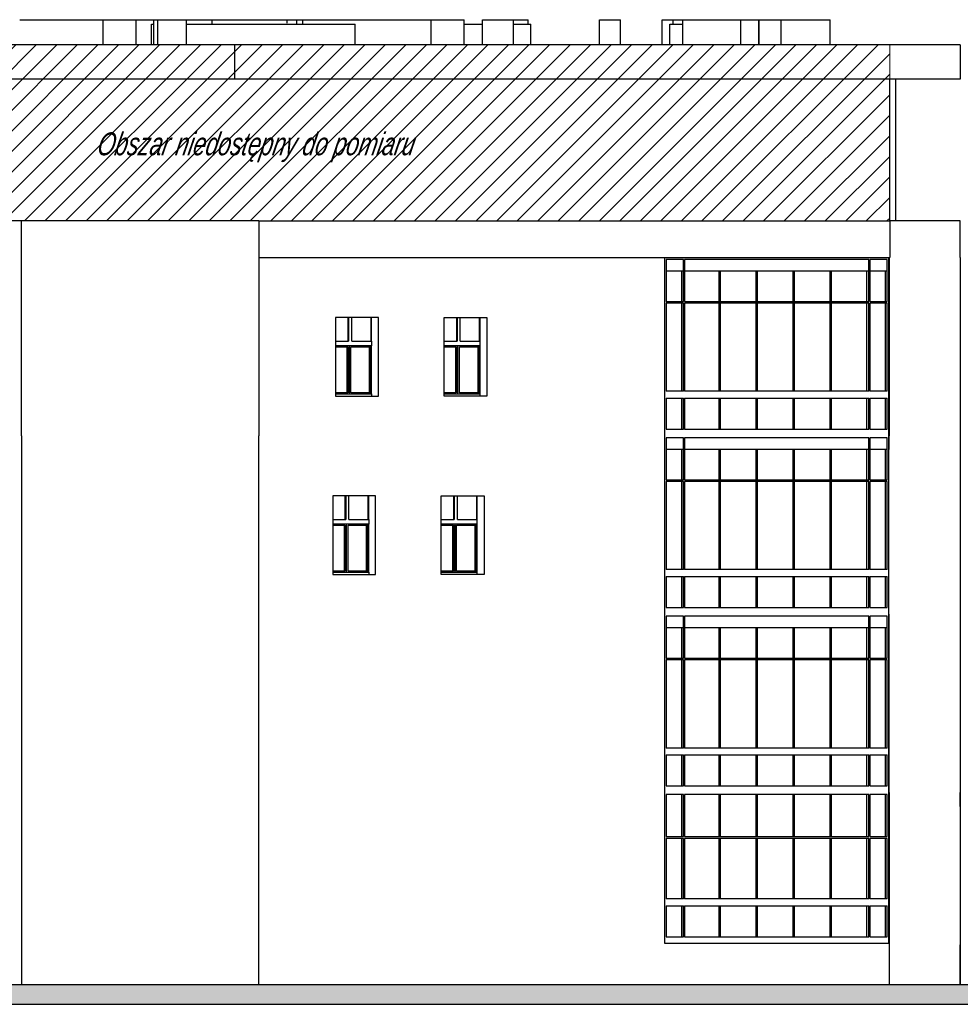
# Model space of a CAD drawing. Header units: millimetres. Extents: x -175445 to -20415, y -559200 to 231527.
# Tile 14 of 256: x -61276 to -40706, y -437143 to -415615. Entities that reach past the tile are written whole.
import ezdxf
from ezdxf import colors
from ezdxf.entities.mleader import LeaderData, LeaderLine
from ezdxf.math import Vec2, Vec3

# ---------------------------------------------------------------- set-up
doc = ezdxf.new("R2010")
doc.units = ezdxf.units.MM
doc.header["$MEASUREMENT"] = 0
doc.layers.add('Linia', color=7, linetype='Continuous')
doc.layers.add('Wypełnienie', color=7, linetype='Continuous')
doc.layers.add('PAB - opisy ogólne', color=7, linetype='Continuous', lineweight=18)
doc.layers.add('PAB - widokowe', color=7, linetype='Continuous', lineweight=18)
doc.styles.add('ROMANS-ITALIC', font='ariali.ttf', dxfattribs={"width": 0.7, "oblique": 12})

msp = doc.modelspace()

# ---------------------------------------------------------------- hatches: boundary and pattern name
at = {"layer": 'PAB - widokowe'}
h = msp.add_hatch(dxfattribs=at)
h.set_pattern_fill('ANSI31', color=253, scale=100)
h.set_pattern_definition([(45, (-256135.3, -742048.33), (-224.5064, 224.5064), [])])
h.paths.add_polyline_path([(-68430.816, -416164.716), (-42249.876, -416164.716), (-42249.876, -420014.716), (-68430.816, -420014.716)])
at = {"layer": 'Wypełnienie', "linetype": 'Continuous'}
msp.add_hatch(color=256, dxfattribs=at).paths.add_polyline_path([(-20414.659, -436714.716), (-75651.487, -436714.716), (-75651.487, -437143.013), (-20414.659, -437143.013)])

# ---------------------------------------------------------------- linework, layer by layer
msp.add_lwpolyline([(-42249.876, -420014.716), (-42249.876, -416914.716)])
at = {"layer": 'Linia'}
for p, q in [((-61275.997, -415614.716), (-59448.51, -415614.716)), ((-59448.51, -416164.716), (-59448.51, -415614.716)), ((-59448.51, -415614.716), (-58725.639, -415614.716)), ((-58725.639, -416164.716), (-58725.639, -415614.716)), ((-58725.639, -415614.716), (-58345.997, -415614.716)), ((-58345.997, -415614.716), (-58258.041, -415614.716)), ((-58345.997, -416164.716), (-58345.997, -415614.716)), ((-58258.041, -415614.716), (-57628.041, -415614.716)), ((-58258.041, -416164.716), (-58258.041, -415614.716)), ((-57628.041, -415614.716), (-57065.997, -415614.716)), ((-57628.041, -416164.716), (-57628.041, -415614.716)), ((-57065.997, -415614.716), (-55425.997, -415614.716)), ((-57065.997, -415714.716), (-57065.997, -415614.716)), ((-55425.997, -415689.716), (-55425.997, -415614.716)), ((-55425.997, -415614.716), (-55085.503, -415614.716)), ((-55215.997, -415714.716), (-55215.997, -415614.716)), ((-55085.503, -415614.716), (-52275.503, -415614.716)), ((-55085.503, -415714.716), (-55085.503, -415614.716)), ((-52275.503, -415614.716), (-51555.997, -415614.716)), ((-52275.503, -416164.716), (-52275.503, -415614.716)), ((-51555.997, -416164.716), (-51555.997, -415614.716)), ((-51155.997, -415614.716), (-50475.997, -415614.716)), ((-51155.997, -416164.716), (-51155.997, -415614.716)), ((-50475.997, -415614.716), (-50156.009, -415614.716)), ((-50475.997, -416164.716), (-50475.997, -415614.716)), ((-50156.009, -415714.716), (-50156.009, -415614.716)), ((-48595.997, -415614.716), (-48135.997, -415614.716)), ((-48595.997, -416164.716), (-48595.997, -415614.716)), ((-48135.997, -416164.716), (-48135.997, -415614.716)), ((-47225.997, -415614.716), (-46985.997, -415614.716)), ((-47225.997, -416164.716), (-47225.997, -415614.716)), ((-46985.997, -415614.716), (-46775.997, -415614.716)), ((-46985.997, -415714.716), (-46985.997, -415614.716)), ((-46775.997, -415614.716), (-45505.997, -415614.716)), ((-46775.997, -416164.716), (-46775.997, -415614.716)), ((-45505.997, -415614.716), (-45115.503, -415614.716)), ((-45505.997, -416164.716), (-45505.997, -415614.716)), ((-45115.503, -415614.716), (-45104.884, -415614.716)), ((-45115.503, -416164.716), (-45115.503, -415614.716)), ((-45104.884, -415614.716), (-44624.884, -415614.716)), ((-45104.884, -416164.716), (-45104.884, -415614.716)), ((-44624.884, -415614.716), (-43554.884, -415614.716)), ((-44624.884, -416164.716), (-44624.884, -415614.716)), ((-43554.884, -416164.716), (-43554.884, -415614.716)), ((-58395.997, -415714.716), (-58345.997, -415714.716)), ((-58395.997, -416164.716), (-58395.997, -415714.716)), ((-57628.041, -415714.716), (-55700.518, -415714.716)), ((-55700.518, -415714.716), (-53935.997, -415714.716)), ((-53935.997, -416164.716), (-53935.997, -415714.716)), ((-51555.997, -415714.716), (-51155.997, -415714.716)), ((-50475.997, -415714.716), (-50095.997, -415714.716)), ((-50095.997, -416164.716), (-50095.997, -415714.716)), ((-47055.997, -415714.716), (-46775.997, -415714.716)), ((-47055.997, -416164.716), (-47055.997, -415714.716)), ((-56580.816, -416164.716), (-68430.816, -416164.716)), ((-56580.816, -416164.716), (-56580.816, -416614.716)), ((-55310.879, -416164.716), (-56580.816, -416164.716)), ((-42638.945, -416164.716), (-55310.879, -416164.716)), ((-40705.997, -416164.716), (-42638.945, -416164.716)), ((-40705.997, -416164.716), (-40705.997, -416614.716)), ((-56580.816, -416614.716), (-56580.816, -416914.716)), ((-40705.997, -416614.716), (-40705.997, -416914.716)), ((-55209.662, -416914.716), (-67910.089, -416914.716)), ((-56454.045, -416914.716), (-56580.816, -416914.716)), ((-42271.636, -416914.716), (-55209.662, -416914.716)), ((-53332.803, -416914.716), (-55209.662, -416914.716)), ((-40705.997, -416914.716), (-42271.636, -416914.716)), ((-42115.997, -420014.716), (-42115.997, -416914.716)), ((-56045.199, -420014.716), (-68428.564, -420014.716)), ((-61238.821, -424714.716), (-61238.821, -420014.716)), ((-56045.199, -420014.716), (-42249.876, -420014.716)), ((-56045.199, -420014.716), (-56045.199, -420814.716)), ((-42249.876, -420014.716), (-42249.876, -420814.716)), ((-40985.997, -420014.716), (-42249.876, -420014.716)), ((-40705.997, -420014.716), (-40985.997, -420014.716)), ((-40705.997, -420814.716), (-40705.997, -420014.716)), ((-56045.199, -420814.716), (-56045.199, -421114.716)), ((-56045.199, -420814.716), (-42249.876, -420814.716)), ((-47165.564, -420854.716), (-47165.564, -420814.716)), ((-47165.564, -424564.716), (-47165.564, -420854.716)), ((-47138.599, -420854.716), (-47138.599, -421774.716)), ((-46761.085, -420854.716), (-47138.599, -420854.716)), ((-46761.207, -420854.716), (-46761.085, -420854.716)), ((-46761.085, -421774.716), (-46761.085, -420854.716)), ((-46734.119, -420854.716), (-46734.119, -421774.716)), ((-42709.551, -420854.716), (-46734.119, -420854.716)), ((-42709.551, -421774.716), (-42709.551, -420854.716)), ((-42682.586, -420854.716), (-42682.586, -421774.716)), ((-42305.072, -420854.716), (-42682.586, -420854.716)), ((-42305.072, -421774.716), (-42305.072, -420854.716)), ((-42278.106, -420814.716), (-42278.106, -420854.716)), ((-42278.106, -420854.716), (-42278.106, -424564.716)), ((-42263.24, -420814.716), (-42263.24, -424714.716)), ((-40705.997, -420814.716), (-40705.997, -421114.716)), ((-40705.958, -420814.716), (-40705.958, -424714.716)), ((-56048.004, -421114.716), (-56048.004, -424714.716)), ((-46765.543, -421114.716), (-47138.599, -421114.716)), ((-46805.401, -421114.716), (-46805.401, -421774.716)), ((-42714.009, -421114.716), (-46734.119, -421114.716)), ((-45989.702, -421114.716), (-45989.702, -421774.716)), ((-45967.543, -421114.716), (-45967.543, -421774.716)), ((-45947.319, -421774.716), (-45947.319, -421114.716)), ((-45180.743, -421114.716), (-45180.743, -421774.716)), ((-45158.585, -421114.716), (-45158.585, -421774.716)), ((-45138.361, -421774.716), (-45138.361, -421114.716)), ((-44371.785, -421114.716), (-44371.785, -421774.716)), ((-44349.626, -421114.716), (-44349.626, -421774.716)), ((-44329.402, -421774.716), (-44329.402, -421114.716)), ((-43562.826, -421114.716), (-43562.826, -421774.716)), ((-43540.668, -421114.716), (-43540.668, -421774.716)), ((-43520.444, -421774.716), (-43520.444, -421114.716)), ((-42753.867, -421114.716), (-42753.867, -421774.716)), ((-42309.53, -421114.716), (-42682.586, -421114.716)), ((-42349.388, -421114.716), (-42349.388, -421774.716)), ((-40706.114, -421114.716), (-40706.114, -424714.716)), ((-40706.102, -421114.716), (-40706.102, -424714.716)), ((-47138.599, -421774.716), (-46761.085, -421774.716)), ((-46761.085, -421814.716), (-47138.599, -421814.716)), ((-47138.599, -421814.716), (-47138.599, -423739.716)), ((-46805.401, -421814.716), (-46805.401, -423739.716)), ((-46761.085, -423739.716), (-46761.085, -421814.716)), ((-46734.119, -421774.716), (-42709.551, -421774.716)), ((-42709.551, -421814.716), (-46734.119, -421814.716)), ((-46734.119, -421814.716), (-46734.119, -423739.716)), ((-45989.702, -421814.716), (-45989.702, -423739.716)), ((-45967.543, -421814.716), (-45967.543, -423739.716)), ((-45947.319, -423739.716), (-45947.319, -421814.716)), ((-45180.743, -421814.716), (-45180.743, -423739.716)), ((-45158.585, -421814.716), (-45158.585, -423739.716)), ((-45138.361, -423739.716), (-45138.361, -421814.716)), ((-44371.785, -421814.716), (-44371.785, -423739.716)), ((-44349.626, -421814.716), (-44349.626, -423739.716)), ((-44329.402, -423739.716), (-44329.402, -421814.716)), ((-43562.826, -421814.716), (-43562.826, -423739.716)), ((-43540.668, -421814.716), (-43540.668, -423739.716)), ((-43520.444, -423739.716), (-43520.444, -421814.716)), ((-42753.867, -421814.716), (-42753.867, -423739.716)), ((-42709.551, -423739.716), (-42709.551, -421814.716)), ((-42682.586, -421774.716), (-42305.072, -421774.716)), ((-42305.072, -421814.716), (-42682.586, -421814.716)), ((-42682.586, -421814.716), (-42682.586, -423739.716)), ((-42349.388, -421814.716), (-42349.388, -423739.716)), ((-42305.072, -423739.716), (-42305.072, -421814.716)), ((-54368.866, -422124.716), (-54368.866, -423844.716)), ((-53431.823, -422124.716), (-54368.866, -422124.716)), ((-54092.852, -422644.716), (-54092.852, -422124.716)), ((-54081.773, -422124.716), (-54081.773, -422644.716)), ((-54014.36, -422644.716), (-54014.36, -422124.716)), ((-53590.624, -422644.716), (-53590.624, -422124.716)), ((-53579.545, -422644.716), (-53579.545, -422124.716)), ((-53431.823, -423844.716), (-53431.823, -422124.716)), ((-51995.921, -422124.716), (-51058.878, -422124.716)), ((-51995.921, -423844.716), (-51995.921, -422124.716)), ((-51719.908, -422644.716), (-51719.908, -422124.716)), ((-51708.828, -422124.716), (-51708.828, -422644.716)), ((-51641.415, -422644.716), (-51641.415, -422124.716)), ((-51217.679, -422644.716), (-51217.679, -422124.716)), ((-51206.6, -422644.716), (-51206.6, -422124.716)), ((-51058.878, -422124.716), (-51058.878, -423844.716)), ((-54368.866, -422644.716), (-54081.773, -422644.716)), ((-53579.545, -422744.716), (-54368.866, -422744.716)), ((-54368.866, -422769.716), (-54100.239, -422769.716)), ((-54111.318, -423769.716), (-54111.318, -422769.716)), ((-54100.239, -422769.716), (-54100.239, -423769.716)), ((-54066.532, -422769.716), (-54066.532, -422744.716)), ((-54066.532, -423769.716), (-54066.532, -422769.716)), ((-54032.825, -423769.716), (-54032.825, -422769.716)), ((-54032.825, -422769.716), (-53614.863, -422769.716)), ((-54014.36, -422644.716), (-53579.545, -422644.716)), ((-53625.943, -423769.716), (-53625.943, -422769.716)), ((-53614.863, -422769.716), (-53614.863, -423769.716)), ((-53598.01, -423794.716), (-53598.01, -422744.716)), ((-53579.545, -422644.716), (-53579.545, -422744.716)), ((-53579.545, -423794.716), (-53579.545, -422744.716)), ((-51995.921, -422644.716), (-51708.828, -422644.716)), ((-51206.6, -422744.716), (-51995.921, -422744.716)), ((-51995.921, -422769.716), (-51727.294, -422769.716)), ((-51738.373, -423769.716), (-51738.373, -422769.716)), ((-51727.294, -422769.716), (-51727.294, -423769.716)), ((-51693.587, -422769.716), (-51693.587, -422744.716)), ((-51693.587, -423769.716), (-51693.587, -422769.716)), ((-51659.88, -423769.716), (-51659.88, -422769.716)), ((-51659.88, -422769.716), (-51241.919, -422769.716)), ((-51641.415, -422644.716), (-51206.6, -422644.716)), ((-51252.998, -423769.716), (-51252.998, -422769.716)), ((-51241.919, -422769.716), (-51241.919, -423769.716)), ((-51225.065, -423794.716), (-51225.065, -422744.716)), ((-51206.6, -422744.716), (-51206.6, -422644.716)), ((-51206.6, -423794.716), (-51206.6, -422744.716)), ((-54100.239, -423769.716), (-54368.866, -423769.716)), ((-54368.866, -423794.716), (-53579.545, -423794.716)), ((-54368.866, -423844.716), (-53431.823, -423844.716)), ((-54066.532, -423794.716), (-54066.532, -423769.716)), ((-53614.863, -423769.716), (-54032.825, -423769.716)), ((-53579.545, -423794.716), (-53579.545, -423844.716)), ((-51727.294, -423769.716), (-51995.921, -423769.716)), ((-51995.921, -423794.716), (-51206.6, -423794.716)), ((-51058.878, -423844.716), (-51995.921, -423844.716)), ((-51693.587, -423794.716), (-51693.587, -423769.716)), ((-51241.919, -423769.716), (-51659.88, -423769.716)), ((-51206.6, -423844.716), (-51206.6, -423794.716)), ((-46761.085, -423739.716), (-47138.599, -423739.716)), ((-47138.599, -423889.716), (-46761.085, -423889.716)), ((-47138.599, -423889.716), (-47138.599, -424564.716)), ((-46805.401, -423889.716), (-46805.401, -424564.716)), ((-46761.085, -424564.716), (-46761.085, -423889.716)), ((-42709.551, -423739.716), (-46734.119, -423739.716)), ((-46734.119, -423889.716), (-42709.551, -423889.716)), ((-46734.119, -423889.716), (-46734.119, -424564.716)), ((-45989.702, -423889.716), (-45989.702, -424564.716)), ((-45967.543, -423889.716), (-45967.543, -424564.716)), ((-45947.319, -424564.716), (-45947.319, -423889.716)), ((-45180.743, -423889.716), (-45180.743, -424564.716)), ((-45158.585, -423889.716), (-45158.585, -424564.716)), ((-45138.361, -424564.716), (-45138.361, -423889.716)), ((-44371.785, -423889.716), (-44371.785, -424564.716)), ((-44349.626, -423889.716), (-44349.626, -424564.716)), ((-44329.402, -424564.716), (-44329.402, -423889.716)), ((-43562.826, -423889.716), (-43562.826, -424564.716)), ((-43540.668, -423889.716), (-43540.668, -424564.716)), ((-43520.444, -424564.716), (-43520.444, -423889.716)), ((-42753.867, -423889.716), (-42753.867, -424564.716)), ((-42709.551, -424564.716), (-42709.551, -423889.716)), ((-42305.072, -423739.716), (-42682.586, -423739.716)), ((-42682.586, -423889.716), (-42305.072, -423889.716)), ((-42682.586, -423889.716), (-42682.586, -424564.716)), ((-42349.388, -423889.716), (-42349.388, -424564.716)), ((-42305.072, -424564.716), (-42305.072, -423889.716)), ((-61238.821, -424714.716), (-61238.821, -428614.716)), ((-56048.004, -428614.716), (-56048.004, -424714.716)), ((-47165.57, -424754.716), (-47165.57, -424714.716)), ((-47165.564, -424714.716), (-47165.564, -424564.716)), ((-47138.599, -424564.716), (-46761.085, -424564.716)), ((-46761.207, -424564.716), (-46761.085, -424564.716)), ((-46734.119, -424564.716), (-42709.551, -424564.716)), ((-42682.586, -424564.716), (-42305.072, -424564.716)), ((-42278.112, -424714.716), (-42278.112, -424754.716)), ((-42278.106, -424564.716), (-42278.106, -424714.716)), ((-42263.24, -424714.716), (-42278.106, -424714.716)), ((-42271.636, -424714.716), (-42271.636, -425014.716)), ((-40705.997, -424714.716), (-40705.997, -425014.716)), ((-40705.958, -424714.716), (-40705.958, -428614.716)), ((-47165.692, -424754.716), (-47165.57, -424754.716)), ((-47165.57, -428464.716), (-47165.57, -424754.716)), ((-47138.605, -424754.716), (-47138.605, -425674.716)), ((-46761.091, -424754.716), (-47138.605, -424754.716)), ((-46761.091, -425674.716), (-46761.091, -424754.716)), ((-46734.125, -424754.716), (-46734.125, -425674.716)), ((-42709.557, -424754.716), (-46734.125, -424754.716)), ((-42709.557, -425674.716), (-42709.557, -424754.716)), ((-42682.592, -424754.716), (-42682.592, -425674.716)), ((-42305.078, -424754.716), (-42682.592, -424754.716)), ((-42305.078, -425674.716), (-42305.078, -424754.716)), ((-42278.112, -424754.716), (-42278.112, -428464.716)), ((-46765.549, -425014.716), (-47138.605, -425014.716)), ((-46805.407, -425014.716), (-46805.407, -425674.716)), ((-42714.015, -425014.716), (-46734.125, -425014.716)), ((-45989.708, -425014.716), (-45989.708, -425674.716)), ((-45967.549, -425014.716), (-45967.549, -425674.716)), ((-45947.325, -425674.716), (-45947.325, -425014.716)), ((-45180.749, -425014.716), (-45180.749, -425674.716)), ((-45158.591, -425014.716), (-45158.591, -425674.716)), ((-45138.367, -425674.716), (-45138.367, -425014.716)), ((-44371.791, -425014.716), (-44371.791, -425674.716)), ((-44349.632, -425014.716), (-44349.632, -425674.716)), ((-44329.408, -425674.716), (-44329.408, -425014.716)), ((-43562.832, -425014.716), (-43562.832, -425674.716)), ((-43540.674, -425014.716), (-43540.674, -425674.716)), ((-43520.45, -425674.716), (-43520.45, -425014.716)), ((-42753.873, -425014.716), (-42753.873, -425674.716)), ((-42309.536, -425014.716), (-42682.592, -425014.716)), ((-42349.394, -425014.716), (-42349.394, -425674.716)), ((-42271.636, -425014.716), (-42278.112, -425014.716)), ((-40706.114, -425014.716), (-40706.114, -428614.716)), ((-40706.102, -425014.716), (-40706.102, -428614.716)), ((-47138.605, -425674.716), (-46761.091, -425674.716)), ((-46761.091, -425714.716), (-47138.605, -425714.716)), ((-47138.605, -425714.716), (-47138.605, -427639.716)), ((-46805.407, -425714.716), (-46805.407, -427639.716)), ((-46761.091, -427639.716), (-46761.091, -425714.716)), ((-46734.125, -425674.716), (-42709.557, -425674.716)), ((-42709.557, -425714.716), (-46734.125, -425714.716)), ((-46734.125, -425714.716), (-46734.125, -427639.716)), ((-45989.708, -425714.716), (-45989.708, -427639.716)), ((-45967.549, -425714.716), (-45967.549, -427639.716)), ((-45947.325, -427639.716), (-45947.325, -425714.716)), ((-45180.749, -425714.716), (-45180.749, -427639.716)), ((-45158.591, -425714.716), (-45158.591, -427639.716)), ((-45138.367, -427639.716), (-45138.367, -425714.716)), ((-44371.791, -425714.716), (-44371.791, -427639.716)), ((-44349.632, -425714.716), (-44349.632, -427639.716)), ((-44329.408, -427639.716), (-44329.408, -425714.716)), ((-43562.832, -425714.716), (-43562.832, -427639.716)), ((-43540.674, -425714.716), (-43540.674, -427639.716)), ((-43520.45, -427639.716), (-43520.45, -425714.716)), ((-42753.873, -425714.716), (-42753.873, -427639.716)), ((-42709.557, -427639.716), (-42709.557, -425714.716)), ((-42682.592, -425674.716), (-42305.078, -425674.716)), ((-42305.078, -425714.716), (-42682.592, -425714.716)), ((-42682.592, -425714.716), (-42682.592, -427639.716)), ((-42349.394, -425714.716), (-42349.394, -427639.716)), ((-42305.078, -427639.716), (-42305.078, -425714.716)), ((-54431.157, -426024.716), (-54431.157, -427744.716)), ((-53494.114, -426024.716), (-54431.157, -426024.716)), ((-54155.144, -426544.716), (-54155.144, -426024.716)), ((-54144.064, -426024.716), (-54144.064, -426544.716)), ((-54076.651, -426544.716), (-54076.651, -426024.716)), ((-53652.915, -426544.716), (-53652.915, -426024.716)), ((-53641.836, -426544.716), (-53641.836, -426024.716)), ((-53494.114, -427744.716), (-53494.114, -426024.716)), ((-52058.212, -426024.716), (-51121.169, -426024.716)), ((-52058.212, -427744.716), (-52058.212, -426024.716)), ((-51782.199, -426544.716), (-51782.199, -426024.716)), ((-51771.119, -426024.716), (-51771.119, -426544.716)), ((-51703.706, -426544.716), (-51703.706, -426024.716)), ((-51279.97, -426544.716), (-51279.97, -426024.716)), ((-51268.891, -426544.716), (-51268.891, -426024.716)), ((-51121.169, -426024.716), (-51121.169, -427744.716)), ((-54431.157, -426544.716), (-54144.064, -426544.716)), ((-53641.836, -426644.716), (-54431.157, -426644.716)), ((-54431.157, -426669.716), (-54162.53, -426669.716)), ((-54173.609, -427669.716), (-54173.609, -426669.716)), ((-54162.53, -426669.716), (-54162.53, -427669.716)), ((-54128.823, -426669.716), (-54128.823, -426644.716)), ((-54128.823, -427669.716), (-54128.823, -426669.716)), ((-54095.116, -427669.716), (-54095.116, -426669.716)), ((-54095.116, -426669.716), (-53677.155, -426669.716)), ((-54076.651, -426544.716), (-53641.836, -426544.716)), ((-53688.234, -427669.716), (-53688.234, -426669.716)), ((-53677.155, -426669.716), (-53677.155, -427669.716)), ((-53660.301, -427694.716), (-53660.301, -426644.716)), ((-53641.836, -426544.716), (-53641.836, -426644.716)), ((-53641.836, -427694.716), (-53641.836, -426644.716)), ((-52058.212, -426544.716), (-51771.119, -426544.716)), ((-51268.891, -426644.716), (-52058.212, -426644.716)), ((-52058.212, -426669.716), (-51789.585, -426669.716)), ((-51800.664, -427669.716), (-51800.664, -426669.716)), ((-51789.585, -426669.716), (-51789.585, -427669.716)), ((-51755.878, -426669.716), (-51755.878, -426644.716)), ((-51755.878, -427669.716), (-51755.878, -426669.716)), ((-51722.171, -427669.716), (-51722.171, -426669.716)), ((-51722.171, -426669.716), (-51304.21, -426669.716)), ((-51703.706, -426544.716), (-51268.891, -426544.716)), ((-51315.289, -427669.716), (-51315.289, -426669.716)), ((-51304.21, -426669.716), (-51304.21, -427669.716)), ((-51287.356, -427694.716), (-51287.356, -426644.716)), ((-51268.891, -426644.716), (-51268.891, -426544.716)), ((-51268.891, -427694.716), (-51268.891, -426644.716)), ((-54162.53, -427669.716), (-54431.157, -427669.716)), ((-54431.157, -427694.716), (-53641.836, -427694.716)), ((-54431.157, -427744.716), (-53494.114, -427744.716)), ((-54128.823, -427694.716), (-54128.823, -427669.716)), ((-53677.155, -427669.716), (-54095.116, -427669.716)), ((-53641.836, -427694.716), (-53641.836, -427744.716)), ((-51789.585, -427669.716), (-52058.212, -427669.716)), ((-52058.212, -427694.716), (-51268.891, -427694.716)), ((-51121.169, -427744.716), (-52058.212, -427744.716)), ((-51755.878, -427694.716), (-51755.878, -427669.716)), ((-51304.21, -427669.716), (-51722.171, -427669.716)), ((-51268.891, -427744.716), (-51268.891, -427694.716)), ((-46761.091, -427639.716), (-47138.605, -427639.716)), ((-42709.557, -427639.716), (-46734.125, -427639.716)), ((-42305.078, -427639.716), (-42682.592, -427639.716)), ((-47138.605, -427789.716), (-46761.091, -427789.716)), ((-47138.605, -427789.716), (-47138.605, -428464.716)), ((-46805.407, -427789.716), (-46805.407, -428464.716)), ((-46761.091, -428464.716), (-46761.091, -427789.716)), ((-46734.125, -427789.716), (-45989.708, -427789.716)), ((-46734.125, -427789.716), (-42709.557, -427789.716)), ((-46734.125, -427789.716), (-46734.125, -428464.716)), ((-45989.708, -427789.716), (-45989.708, -428464.716)), ((-45967.549, -427789.716), (-45967.549, -428464.716)), ((-45947.325, -428464.716), (-45947.325, -427789.716)), ((-45947.325, -427789.716), (-45180.749, -427789.716)), ((-45180.749, -427789.716), (-45180.749, -428464.716)), ((-45158.591, -427789.716), (-45158.591, -428464.716)), ((-45138.367, -428464.716), (-45138.367, -427789.716)), ((-44371.791, -427789.716), (-44371.791, -428464.716)), ((-44349.632, -427789.716), (-44349.632, -428464.716)), ((-44329.408, -428464.716), (-44329.408, -427789.716)), ((-43562.832, -427789.716), (-43562.832, -428464.716)), ((-43540.674, -427789.716), (-43540.674, -428464.716)), ((-43520.45, -428464.716), (-43520.45, -427789.716)), ((-42753.873, -427789.716), (-42753.873, -428464.716)), ((-42709.557, -428464.716), (-42709.557, -427789.716)), ((-42682.592, -427789.716), (-42305.078, -427789.716)), ((-42682.592, -427789.716), (-42682.592, -428464.716)), ((-42349.394, -427789.716), (-42349.394, -428464.716)), ((-42305.078, -428464.716), (-42305.078, -427789.716)), ((-61238.821, -428614.716), (-61238.821, -432514.716)), ((-56048.004, -432514.716), (-56048.004, -428614.716)), ((-47165.57, -428614.716), (-47165.57, -428464.716)), ((-47165.57, -428654.716), (-47165.57, -428614.716)), ((-47138.605, -428464.716), (-46761.091, -428464.716)), ((-46734.125, -428464.716), (-42709.557, -428464.716)), ((-42682.592, -428464.716), (-42305.078, -428464.716)), ((-42278.112, -428464.716), (-42278.112, -428614.716)), ((-42278.112, -428614.716), (-42263.24, -428614.716)), ((-42278.112, -428614.716), (-42278.112, -428654.716)), ((-42263.24, -432514.716), (-42263.24, -428614.716)), ((-40705.997, -428614.716), (-40705.997, -428914.716)), ((-40705.958, -428614.716), (-40705.958, -432514.716)), ((-47165.57, -432364.716), (-47165.57, -428654.716)), ((-47138.605, -428654.716), (-47138.605, -429574.716)), ((-46761.091, -428654.716), (-47138.605, -428654.716)), ((-46761.091, -429574.716), (-46761.091, -428654.716)), ((-46734.125, -428654.716), (-46734.125, -429574.716)), ((-42709.557, -428654.716), (-46734.125, -428654.716)), ((-42709.557, -429574.716), (-42709.557, -428654.716)), ((-42682.592, -428654.716), (-42682.592, -429574.716)), ((-42305.078, -428654.716), (-42682.592, -428654.716)), ((-42305.078, -429574.716), (-42305.078, -428654.716)), ((-42278.112, -428654.716), (-42278.112, -432364.716)), ((-46765.549, -428914.716), (-47138.605, -428914.716)), ((-46805.407, -428914.716), (-46805.407, -429574.716)), ((-42714.015, -428914.716), (-46734.125, -428914.716)), ((-45989.708, -428914.716), (-45989.708, -429574.716)), ((-45967.549, -428914.716), (-45967.549, -429574.716)), ((-45947.325, -429574.716), (-45947.325, -428914.716)), ((-45180.749, -428914.716), (-45180.749, -429574.716)), ((-45158.591, -428914.716), (-45158.591, -429574.716)), ((-45138.367, -429574.716), (-45138.367, -428914.716)), ((-44371.791, -428914.716), (-44371.791, -429574.716)), ((-44349.632, -428914.716), (-44349.632, -429574.716)), ((-44329.408, -429574.716), (-44329.408, -428914.716)), ((-43562.832, -428914.716), (-43562.832, -429574.716)), ((-43540.674, -428914.716), (-43540.674, -429574.716)), ((-43520.45, -429574.716), (-43520.45, -428914.716)), ((-42753.873, -428914.716), (-42753.873, -429574.716)), ((-42309.536, -428914.716), (-42682.592, -428914.716)), ((-42349.394, -428914.716), (-42349.394, -429574.716)), ((-40706.114, -428914.716), (-40706.114, -432514.716)), ((-40706.102, -428914.716), (-40706.102, -432514.716)), ((-47138.605, -429574.716), (-46761.091, -429574.716)), ((-46761.091, -429614.716), (-47138.605, -429614.716)), ((-47138.605, -429614.716), (-47138.605, -431539.716)), ((-46805.407, -429614.716), (-46805.407, -431539.716)), ((-46761.091, -431539.716), (-46761.091, -429614.716)), ((-46734.125, -429574.716), (-42709.557, -429574.716)), ((-42709.557, -429614.716), (-46734.125, -429614.716)), ((-46734.125, -429614.716), (-46734.125, -431539.716)), ((-45989.708, -429614.716), (-45989.708, -431539.716)), ((-45967.549, -429614.716), (-45967.549, -431539.716)), ((-45947.325, -431539.716), (-45947.325, -429614.716)), ((-45180.749, -429614.716), (-45180.749, -431539.716)), ((-45158.591, -429614.716), (-45158.591, -431539.716)), ((-45138.367, -431539.716), (-45138.367, -429614.716)), ((-44371.791, -429614.716), (-44371.791, -431539.716)), ((-44349.632, -429614.716), (-44349.632, -431539.716)), ((-44329.408, -431539.716), (-44329.408, -429614.716)), ((-43562.832, -429614.716), (-43562.832, -431539.716)), ((-43540.674, -429614.716), (-43540.674, -431539.716)), ((-43520.45, -431539.716), (-43520.45, -429614.716)), ((-42753.873, -429614.716), (-42753.873, -431539.716)), ((-42709.557, -431539.716), (-42709.557, -429614.716)), ((-42682.592, -429574.716), (-42305.078, -429574.716)), ((-42305.078, -429614.716), (-42682.592, -429614.716)), ((-42682.592, -429614.716), (-42682.592, -431539.716)), ((-42349.394, -429614.716), (-42349.394, -431539.716)), ((-42305.078, -431539.716), (-42305.078, -429614.716)), ((-46761.091, -431539.716), (-47138.605, -431539.716)), ((-42709.557, -431539.716), (-46734.125, -431539.716)), ((-42305.078, -431539.716), (-42682.592, -431539.716)), ((-47138.605, -431689.716), (-46761.091, -431689.716)), ((-47138.605, -431689.716), (-47138.605, -432364.716)), ((-46805.407, -431689.716), (-46805.407, -432364.716)), ((-46761.091, -432364.716), (-46761.091, -431689.716)), ((-46734.125, -431689.716), (-42709.557, -431689.716)), ((-46734.125, -431689.716), (-46734.125, -432364.716)), ((-45989.708, -431689.716), (-45989.708, -432364.716)), ((-45967.549, -431689.716), (-45967.549, -432364.716)), ((-45947.325, -432364.716), (-45947.325, -431689.716)), ((-45180.749, -431689.716), (-45180.749, -432364.716)), ((-45158.591, -431689.716), (-45158.591, -432364.716)), ((-45138.367, -432364.716), (-45138.367, -431689.716)), ((-44371.791, -431689.716), (-44371.791, -432364.716)), ((-44349.632, -431689.716), (-44349.632, -432364.716)), ((-44329.408, -432364.716), (-44329.408, -431689.716)), ((-43562.832, -431689.716), (-43562.832, -432364.716)), ((-43540.674, -431689.716), (-43540.674, -432364.716)), ((-43520.45, -432364.716), (-43520.45, -431689.716)), ((-42753.873, -431689.716), (-42753.873, -432364.716)), ((-42709.557, -432364.716), (-42709.557, -431689.716)), ((-42682.592, -431689.716), (-42305.078, -431689.716)), ((-42682.592, -431689.716), (-42682.592, -432364.716)), ((-42349.394, -431689.716), (-42349.394, -432364.716)), ((-42305.078, -432364.716), (-42305.078, -431689.716)), ((-47165.57, -432514.716), (-47165.57, -432364.716)), ((-47138.605, -432364.716), (-46761.091, -432364.716)), ((-46734.125, -432364.716), (-42709.557, -432364.716)), ((-42682.592, -432364.716), (-42305.078, -432364.716)), ((-42278.112, -432364.716), (-42278.112, -432514.716)), ((-61238.821, -432514.716), (-61238.821, -436714.716)), ((-56048.004, -436714.716), (-56048.004, -432514.716)), ((-47165.57, -432554.716), (-47165.57, -432514.716)), ((-47165.57, -435664.716), (-47165.57, -432554.716)), ((-47138.605, -432554.716), (-47138.605, -433474.716)), ((-46761.091, -432554.716), (-47138.605, -432554.716)), ((-46805.407, -432554.716), (-46805.407, -433474.716)), ((-46761.213, -432554.716), (-46761.091, -432554.716)), ((-46761.091, -433474.716), (-46761.091, -432554.716)), ((-46734.125, -432554.716), (-46734.125, -433474.716)), ((-42709.557, -432554.716), (-46734.125, -432554.716)), ((-45989.708, -432554.716), (-45989.708, -433474.716)), ((-45967.549, -432554.716), (-45967.549, -433474.716)), ((-45947.325, -433474.716), (-45947.325, -432554.716)), ((-45180.749, -432554.716), (-45180.749, -433474.716)), ((-45158.591, -432554.716), (-45158.591, -433474.716)), ((-45138.367, -433474.716), (-45138.367, -432554.716)), ((-44371.791, -432554.716), (-44371.791, -433474.716)), ((-44349.632, -432554.716), (-44349.632, -433474.716)), ((-44329.408, -433474.716), (-44329.408, -432554.716)), ((-43562.832, -432554.716), (-43562.832, -433474.716)), ((-43540.674, -432554.716), (-43540.674, -433474.716)), ((-43520.45, -433474.716), (-43520.45, -432554.716)), ((-42753.873, -432554.716), (-42753.873, -433474.716)), ((-42709.557, -433474.716), (-42709.557, -432554.716)), ((-42682.592, -432554.716), (-42682.592, -433474.716)), ((-42305.078, -432554.716), (-42682.592, -432554.716)), ((-42349.394, -432554.716), (-42349.394, -433474.716)), ((-42305.078, -433474.716), (-42305.078, -432554.716)), ((-42278.112, -432514.716), (-42278.112, -432554.716)), ((-42278.112, -432554.716), (-42278.112, -435664.716)), ((-42263.24, -432514.716), (-42263.24, -436714.716)), ((-40706.111, -432514.716), (-40706.111, -436714.716)), ((-40706.102, -432514.716), (-40705.958, -432514.716)), ((-40705.958, -432814.716), (-40705.958, -432514.716)), ((-40706.111, -432814.716), (-40705.958, -432814.716)), ((-47138.605, -433474.716), (-46761.091, -433474.716)), ((-46761.091, -433514.716), (-47138.605, -433514.716)), ((-47138.605, -433514.716), (-47138.605, -434839.716)), ((-46805.407, -433514.716), (-46805.407, -434839.716)), ((-46761.091, -434839.716), (-46761.091, -433514.716)), ((-46734.125, -433474.716), (-42709.557, -433474.716)), ((-42709.557, -433514.716), (-46734.125, -433514.716)), ((-46734.125, -433514.716), (-46734.125, -434839.716)), ((-45989.708, -433514.716), (-45989.708, -434839.716)), ((-45967.549, -433514.716), (-45967.549, -434839.716)), ((-45947.325, -434839.716), (-45947.325, -433514.716)), ((-45180.749, -433514.716), (-45180.749, -434839.716)), ((-45158.591, -433514.716), (-45158.591, -434839.716)), ((-45138.367, -434839.716), (-45138.367, -433514.716)), ((-44371.791, -433514.716), (-44371.791, -434839.716)), ((-44349.632, -433514.716), (-44349.632, -434839.716)), ((-44329.408, -434839.716), (-44329.408, -433514.716)), ((-43562.832, -433514.716), (-43562.832, -434839.716)), ((-43540.674, -433514.716), (-43540.674, -434839.716)), ((-43520.45, -434839.716), (-43520.45, -433514.716)), ((-42753.873, -433514.716), (-42753.873, -434839.716)), ((-42709.557, -434839.716), (-42709.557, -433514.716)), ((-42682.592, -433474.716), (-42305.078, -433474.716)), ((-42305.078, -433514.716), (-42682.592, -433514.716)), ((-42682.592, -433514.716), (-42682.592, -434839.716)), ((-42349.394, -433514.716), (-42349.394, -434839.716)), ((-42305.078, -434839.716), (-42305.078, -433514.716)), ((-40706.089, -434124.716), (-40706.089, -435844.716)), ((-40706.027, -434124.716), (-40706.027, -435844.716)), ((-40705.989, -434124.716), (-40705.989, -434364.716)), ((-46761.091, -434839.716), (-47138.605, -434839.716)), ((-42709.557, -434839.716), (-46734.125, -434839.716)), ((-42305.078, -434839.716), (-42682.592, -434839.716)), ((-47138.605, -434989.716), (-46761.091, -434989.716)), ((-47138.605, -434989.716), (-47138.605, -435664.716)), ((-46805.407, -434989.716), (-46805.407, -435664.716)), ((-46761.091, -435664.716), (-46761.091, -434989.716)), ((-46734.125, -434989.716), (-42709.557, -434989.716)), ((-46734.125, -434989.716), (-46734.125, -435664.716)), ((-45989.708, -434989.716), (-45989.708, -435664.716)), ((-45967.549, -434989.716), (-45967.549, -435664.716)), ((-45947.325, -435664.716), (-45947.325, -434989.716)), ((-45180.749, -434989.716), (-45180.749, -435664.716)), ((-45158.591, -434989.716), (-45158.591, -435664.716)), ((-45138.367, -435664.716), (-45138.367, -434989.716)), ((-44371.791, -434989.716), (-44371.791, -435664.716)), ((-44349.632, -434989.716), (-44349.632, -435664.716)), ((-44329.408, -435664.716), (-44329.408, -434989.716)), ((-43562.832, -434989.716), (-43562.832, -435664.716)), ((-43540.674, -434989.716), (-43540.674, -435664.716)), ((-43520.45, -435664.716), (-43520.45, -434989.716)), ((-42753.873, -434989.716), (-42753.873, -435664.716)), ((-42709.557, -435664.716), (-42709.557, -434989.716)), ((-42682.592, -434989.716), (-42305.078, -434989.716)), ((-42682.592, -434989.716), (-42682.592, -435664.716)), ((-42349.394, -434989.716), (-42349.394, -435664.716)), ((-42305.078, -435664.716), (-42305.078, -434989.716)), ((-47165.57, -435814.716), (-47165.57, -435664.716)), ((-47138.605, -435664.716), (-46761.091, -435664.716)), ((-46761.213, -435664.716), (-46761.091, -435664.716)), ((-46734.125, -435664.716), (-42709.557, -435664.716)), ((-42682.592, -435664.716), (-42305.078, -435664.716)), ((-42278.112, -435664.716), (-42278.112, -435814.716)), ((-42278.112, -435814.716), (-47165.57, -435814.716)), ((-40706.002, -436714.716), (-40706.002, -435844.716)), ((-40705.977, -435844.716), (-40705.977, -436714.716)), ((-61238.821, -436714.716), (-61526.88, -436714.716)), ((-56048.004, -436714.716), (-61238.821, -436714.716)), ((-60198.013, -436715.716), (-60198.013, -436714.716)), ((-42263.24, -436714.716), (-56048.004, -436714.716)), ((-41136.111, -436714.716), (-42263.24, -436714.716)), ((-40706.111, -436714.716), (-41136.111, -436714.716)), ((-39913.406, -436714.716), (-40706.099, -436714.716))]:
    msp.add_line(p, q, dxfattribs=at)
at = {"layer": 'PAB - widokowe', "color": 253}
msp.add_lwpolyline([(-68430.816, -416164.716), (-42249.876, -416164.716), (-42249.876, -420014.716), (-68430.816, -420014.716)], close=True, dxfattribs=at)
at = {"layer": 'Wypełnienie', "flags": 128}
msp.add_lwpolyline([(-20414.659, -436714.716), (-75651.487, -436714.716), (-75651.487, -437143.013), (-20414.659, -437143.013)], close=True, dxfattribs=at)

# ---------------------------------------------------------------- leaders
at = {"layer": 'PAB - opisy ogólne', "color": 253}
ml = msp.add_multileader_mtext('Standard', dxfattribs=at)
ml.set_content('Obszar niedostępny do pomiaru', color=253, style='ROMANS-ITALIC')
ml.set_leader_properties()
ml.build(insert=Vec2(0, 0))
ml.multileader.update_dxf_attribs({"leader_type": 0, "has_text_frame": 1, "text_right_attachment_type": 5, "dogleg_length": 20, "arrow_head_size": 150})
ctx = ml.context
ctx.base_point, ctx.char_height, ctx.arrow_head_size, ctx.landing_gap_size, ctx.plane_origin = Vec3(-59748.871, -418402.832), 500, 150, 50, Vec3(-61255.496, -422186.053)
ctx.right_attachment, ctx.text_align_type = 5, 2
notes = []
notes.append((ctx, [(1, (1, 1, 0), (-59948.871, -418402.832), (1, 0), 200, [(0, [(-60391.33, -417937.614)], 0, [])])]))
ctx.mtext.insert, ctx.mtext.alignment, ctx.mtext.line_spacing_factor, ctx.mtext.flow_direction = Vec3(-52672.7, -418079.332), 3, 0.8, 5
for ctx, leaders in notes:
    for number, flags, end, landing, length, lines in leaders:
        leader = LeaderData()
        leader.index, (leader.has_last_leader_line, leader.has_dogleg_vector, leader.attachment_direction) = number, flags
        leader.last_leader_point, leader.dogleg_vector, leader.dogleg_length = Vec3(end), Vec3(landing), length
        for number, points, colour, breaks in lines:
            line = LeaderLine()
            line.index, line.vertices, line.color, line.breaks = number, Vec3.list(points), colors.encode_raw_color(colour), breaks
            leader.lines.append(line)
        ctx.leaders.append(leader)

doc.saveas('drawing.dxf')
